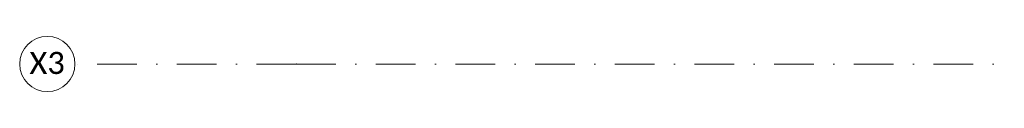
# Model space of a CAD drawing. Header units: centimetres. Extents: x -9388 to 91680, y -1419244 to 50347.
# Tile 123 of 183: x 30334 to 34786, y -690665 to -690415. Entities that reach past the tile are written whole.
import ezdxf
from ezdxf.enums import TextEntityAlignment as Align

# ---------------------------------------------------------------- set-up
doc = ezdxf.new("R2010")
doc.units = ezdxf.units.CM
doc.linetypes.add('Kropki i Kreski', pattern=[360, 180, -90, 0, -90])
doc.layers.add('Osie', color=7, linetype='Continuous')
for name, color, linetype, lineweight in [('Osie_Nr_pióra__1', 7, 'Continuous', 13), ('Osie_Nr_pióra__4', 7, 'Continuous', 13), ('Osie_Nr_pióra__7', 7, 'Continuous', 13), ('Q_podkład', 8, 'Continuous', 9)]:
    doc.layers.add(name, color=color, linetype=linetype, lineweight=lineweight)
doc.styles.add('GENERATED_STYLE_1', font='calibri.ttf')
doc.styles.add('GENERATED_STYLE_3', font='calibri.ttf')

# ---------------------------------------------------------------- blocks, each defined once
blk = doc.blocks.new('Standardowy znacznik siatki')
at = {"layer": 'Osie_Nr_pióra__4', "linetype": 'Kropki i Kreski'}
for q in [(0, 0), (17990.8, 0)]:
    blk.add_line((1000, 0), q, dxfattribs=at)
blk.add_point((1000, 0), dxfattribs=at)
blk.add_point((1000, 0), dxfattribs=at)
at = {"layer": 'Osie_Nr_pióra__7', "linetype": 'Continuous'}
blk.add_circle((-125, 0), 125, dxfattribs=at)
at = {"layer": 'Osie_Nr_pióra__1', "style": 'GENERATED_STYLE_3'}
for tag, p in [('AC_MarkerText_1_0', (-125, 4.9)), ('AC_MarkerText_1_1', (19115.8, 4.9))]:
    blk.add_attdef(tag, text='', height=100, rotation=360, dxfattribs=at).set_placement(p, align=Align.MIDDLE_CENTER)
blk = doc.blocks.new('PAB.02_RZUT DACHU')
at = {"layer": 'Osie', "color": 8, "linetype": 'Continuous'}
ref = blk.add_blockref('Standardowy znacznik siatki', (30584.3, -710540.3), dxfattribs=dict(at, zscale=1000, rotation=359.9999999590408))
ref.add_attrib('AC_MarkerText_1', 'X3', dxfattribs={"layer": 'Osie_Nr_pióra__1', "color": 7, "height": 100, "rotation": 360, "style": 'GENERATED_STYLE_1'}).set_placement((30458.3, -710535.5), align=Align.MIDDLE_CENTER)

msp = doc.modelspace()

# ---------------------------------------------------------------- block references
at = {"layer": 'Q_podkład'}
msp.add_blockref('PAB.02_RZUT DACHU', (0, 20000), dxfattribs=at)

doc.saveas('drawing.dxf')
